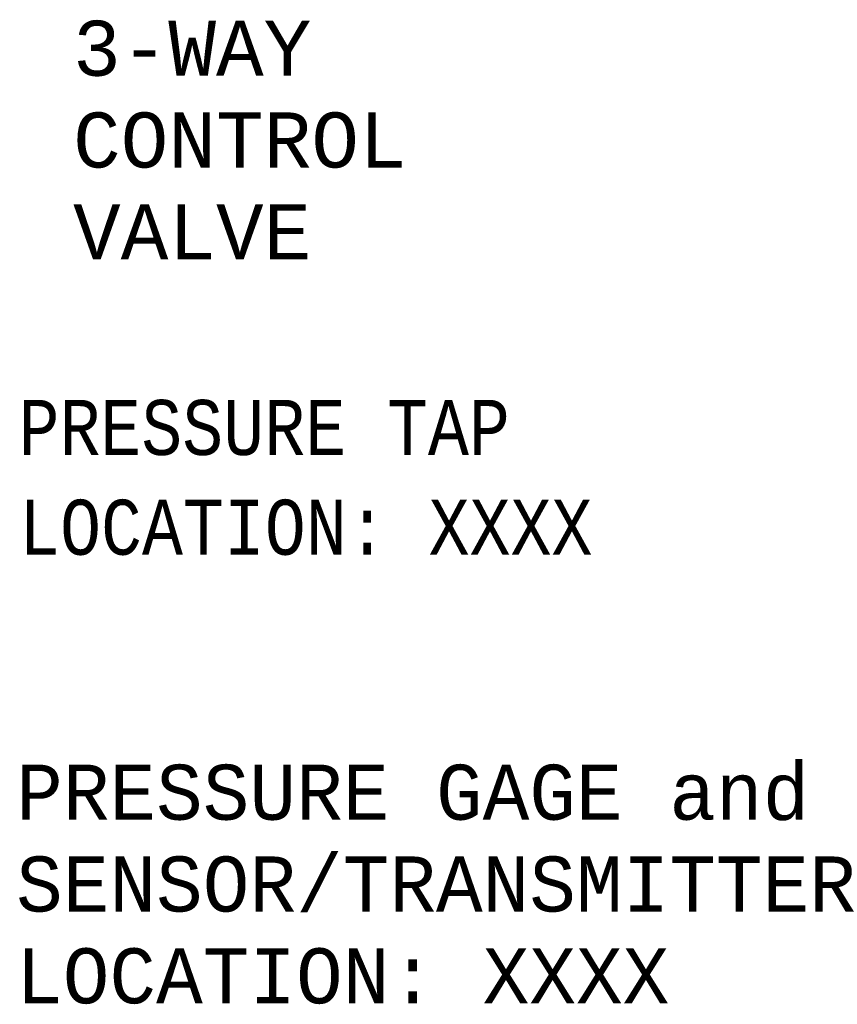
# Model space of a CAD drawing. Header units: inches. Extents: x 7.8 to 32.2, y 0.5 to 15.8.
# Tile 2 of 2: x 21 to 22.5, y 13.1 to 14.9. Entities that reach past the tile are written whole.
import ezdxf

# ---------------------------------------------------------------- set-up
doc = ezdxf.new("R2010")
doc.units = ezdxf.units.IN
doc.header["$MEASUREMENT"] = 0
doc.layers.add('M-ANNO-TEXT', color=2, linetype='Continuous', lineweight=30)
doc.styles.add('CONTROLTXT', font='monotxt.shx')

msp = doc.modelspace()

# ---------------------------------------------------------------- texts
at = {"layer": 'M-ANNO-TEXT', "style": 'CONTROLTXT'}
for s, p in [('3-WAY', (21.1413, 14.7525)), ('CONTROL ', (21.1413, 14.5859)), ('VALVE', (21.1413, 14.4192))]:
    msp.add_text(s, height=0.1, dxfattribs=at).set_placement(p)
at = {"layer": 'M-ANNO-TEXT', "linetype": 'Continuous', "style": 'CONTROLTXT', "width": 0.859259}
for s, p in [('PRESSURE TAP ', (21.0422, 14.064)), ('LOCATION: XXXX', (21.0434, 13.8829))]:
    msp.add_text(s, height=0.1, dxfattribs=at).set_placement(p)
at = {"layer": 'M-ANNO-TEXT', "insert": (21.0378, 13.5018), "char_height": 0.1, "width": 1.841, "attachment_point": 1, "style": 'CONTROLTXT'}
msp.add_mtext('PRESSURE GAGE and SENSOR/TRANSMITTER LOCATION: XXXX', dxfattribs=at)

doc.saveas('drawing.dxf')
